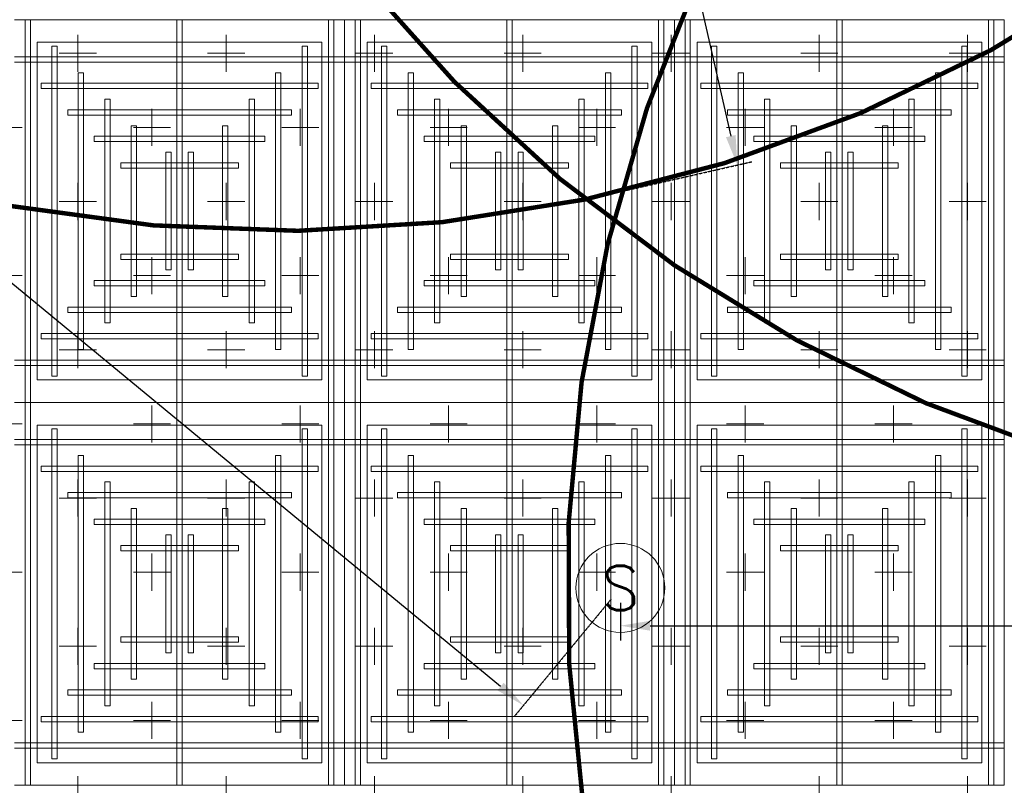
# Model space of a CAD drawing. Header units: millimetres. Extents: x 149250 to 222845, y -30669 to 18303.
# Tile 21 of 36: x 202213 to 205532, y 3344 to 5926. Entities that reach past the tile are written whole.
import ezdxf
from ezdxf.enums import TextEntityAlignment as Align

# ---------------------------------------------------------------- set-up
doc = ezdxf.new("R2010")
doc.units = ezdxf.units.MM
doc.header["$MEASUREMENT"] = 0
doc.header["$PDMODE"] = 3
doc.linetypes.add('( Hidden )', pattern=[0.375, 0.25, -0.125])
doc.layers.get('0').update_dxf_attribs({"lineweight": 5})
doc.layers.get('Defpoints').update_dxf_attribs({"color": 2, "lineweight": 20})
doc.layers.add('A-ANNO-DIMS-30', color=7, linetype='Continuous', lineweight=5)
doc.layers.add('IRISH HOUSE_FF46_HYD AIRPORT_HVAC DUCTING LAYOUT 3$0$Ceiling', color=14, linetype='Continuous', lineweight=9)
doc.layers.add('IRISH HOUSE_FF46_HYD AIRPORT_HVAC DUCTING LAYOUT 3$0$RCP LAYOUT', color=9, linetype='Continuous', true_color=0x808080)
doc.layers.add('M-MEP-ELFA-DETECTOR', color=7, linetype='Continuous', lineweight=20, true_color=0xa50000)
doc.layers.add('M-MEP-ELPR-EQUIP', color=6, linetype='Continuous', lineweight=20, true_color=0xff00ff)
doc.styles.add('Oswald Light', font='txt')
doc.styles.get("Standard").update_dxf_attribs({"font": 'romans.shx'})
doc.dimstyles.new('MDS-50', dxfattribs={"dimtxt": 100, "dimasz": 100, "dimexe": 50, "dimexo": 50, "dimgap": 25, "dimtad": 1, "dimdec": 0, "dimtxsty": 'Oswald Light', "dimcen": 0, "dimdle": 1.5875, "dimazin": 0, "dimtfac": 1, "dimtdec": 0, "dimtix": 1, "dimtmove": 0, "dimatfit": 0, "dimfxl": 1, "dimfrac": 2, "dimtolj": 1, "dimarcsym": 0})
pattern_1 = [(0, (215845.97, 40813), (250, 250), [125, -375]), (90, (215908.47, 40750.5), (-250, 250), [125, -375])]

# ---------------------------------------------------------------- blocks, each defined once
blk = doc.blocks.new('IRISH HOUSE_FF46_HYD AIRPORT_HVAC DUCTING LAYOUT 3$0$IRISH HOUSE-RCP LAYOUT')
at = {"color": 8, "lineweight": 0, "ltscale": 0.25, "true_color": 0x808080}
for p, q in [((2960.8, -3245.4), (1848.5, -3245.4)), ((2960.8, -4536.3), (2960.8, -3245.4)), ((2960.8, -3245.4), (4073.1, -3245.4)), ((2960.8, -4536.3), (2960.8, -3245.4)), ((4073.1, -3245.4), (4073.1, -4536.3)), ((5185.4, -3245.4), (4073.1, -3245.4)), ((4073.1, -3245.4), (4073.1, -4536.3)), ((5185.4, -4536.3), (5185.4, -3245.4)), ((2884.6, -3321.6), (1924.7, -3321.6)), ((1924.7, -3321.6), (1924.7, -4460.1)), ((2884.6, -4460.1), (2884.6, -3321.6)), ((3037, -4460.1), (3037, -3321.6)), ((3037, -3321.6), (3996.9, -3321.6)), ((3996.9, -3321.6), (3996.9, -4460.1)), ((5109.2, -3321.6), (4149.3, -3321.6)), ((4149.3, -3321.6), (4149.3, -4460.1)), ((5109.2, -4460.1), (5109.2, -3321.6)), ((1924.7, -4460.1), (2884.6, -4460.1)), ((3996.9, -4460.1), (3037, -4460.1)), ((4149.3, -4460.1), (5109.2, -4460.1)), ((1848.5, -4536.3), (2960.8, -4536.3)), ((1848.5, -4536.3), (2960.8, -4536.3)), ((4073.1, -4536.3), (2960.8, -4536.3)), ((4073.1, -4536.3), (2960.8, -4536.3)), ((2960.8, -4536.3), (2960.8, -5827.2)), ((2960.8, -4536.3), (2960.8, -5827.2)), ((4073.1, -5827.2), (4073.1, -4536.3)), ((4073.1, -4536.3), (5185.4, -4536.3)), ((4073.1, -4536.3), (5185.4, -4536.3)), ((4073.1, -5827.2), (4073.1, -4536.3)), ((5185.4, -4536.3), (5185.4, -5827.2)), ((1924.7, -4612.5), (2884.6, -4612.5)), ((1924.7, -5751), (1924.7, -4612.5)), ((2884.6, -4612.5), (2884.6, -5751)), ((3996.9, -4612.5), (3037, -4612.5)), ((3037, -4612.5), (3037, -5751)), ((3996.9, -5751), (3996.9, -4612.5)), ((4149.3, -4612.5), (5109.2, -4612.5)), ((4149.3, -5751), (4149.3, -4612.5)), ((5109.2, -4612.5), (5109.2, -5751)), ((2884.6, -5751), (1924.7, -5751)), ((3037, -5751), (3996.9, -5751)), ((5109.2, -5751), (4149.3, -5751)), ((2960.8, -5827.2), (1848.5, -5827.2)), ((2960.8, -5827.2), (4073.1, -5827.2)), ((5185.4, -5827.2), (4073.1, -5827.2))]:
    blk.add_line(p, q, dxfattribs=at)
at = {"layer": 'IRISH HOUSE_FF46_HYD AIRPORT_HVAC DUCTING LAYOUT 3$0$Ceiling', "color": 8, "lineweight": 0, "ltscale": 0.25, "true_color": 0x808080}
for p, q in [((1902.2, -3245.4), (1884.3, -3245.4)), ((1884.3, -3245.4), (1884.3, -4536.3)), ((1902.2, -4536.3), (1902.2, -3245.4)), ((2413.6, -3245.4), (2395.8, -3245.4)), ((2395.8, -3245.4), (2395.8, -4536.3)), ((2413.6, -4536.3), (2413.6, -3245.4)), ((2907.2, -4536.3), (2907.2, -3245.4)), ((2907.2, -3245.4), (2925.1, -3245.4)), ((2925.1, -3245.4), (2925.1, -4536.3)), ((3014.4, -3245.4), (2996.6, -3245.4)), ((2996.6, -3245.4), (2996.6, -4536.3)), ((3014.4, -4536.3), (3014.4, -3245.4)), ((3508, -4536.3), (3508, -3245.4)), ((3508, -3245.4), (3525.9, -3245.4)), ((3525.9, -3245.4), (3525.9, -4536.3)), ((4019.5, -4536.3), (4019.5, -3245.4)), ((4019.5, -3245.4), (4037.4, -3245.4)), ((4037.4, -3245.4), (4037.4, -4536.3)), ((4126.7, -3245.4), (4108.9, -3245.4)), ((4108.9, -3245.4), (4108.9, -4536.3)), ((4126.7, -4536.3), (4126.7, -3245.4)), ((4638.2, -3245.4), (4620.3, -3245.4)), ((4620.3, -3245.4), (4620.3, -4536.3)), ((4638.2, -4536.3), (4638.2, -3245.4)), ((5131.8, -4536.3), (5131.8, -3245.4)), ((5131.8, -3245.4), (5149.6, -3245.4)), ((5149.6, -3245.4), (5149.6, -4536.3)), ((1991.5, -3334.8), (1973.7, -3334.8)), ((1973.7, -3334.8), (1973.7, -4447)), ((1991.5, -4447), (1991.5, -3334.8)), ((2835.7, -3334.8), (2817.8, -3334.8)), ((2817.8, -3334.8), (2817.8, -4447)), ((2835.7, -4447), (2835.7, -3334.8)), ((3085.9, -4447), (3085.9, -3334.8)), ((3085.9, -3334.8), (3103.8, -3334.8)), ((3103.8, -3334.8), (3103.8, -4447)), ((3930.1, -4447), (3930.1, -3334.8)), ((3930.1, -3334.8), (3948, -3334.8)), ((3948, -3334.8), (3948, -4447)), ((4216.1, -3334.8), (4198.2, -3334.8)), ((4198.2, -3334.8), (4198.2, -4447)), ((4216.1, -4447), (4216.1, -3334.8)), ((5060.3, -3334.8), (5042.4, -3334.8)), ((5042.4, -3334.8), (5042.4, -4447)), ((5060.3, -4447), (5060.3, -3334.8)), ((1848.5, -3370.5), (2960.8, -3370.5)), ((4073.1, -3370.5), (2960.8, -3370.5)), ((2960.8, -3370.5), (2960.8, -3388.4)), ((2960.8, -3370.5), (2960.8, -3388.4)), ((4073.1, -3388.4), (4073.1, -3370.5)), ((4073.1, -3388.4), (4073.1, -3370.5)), ((4073.1, -3370.5), (5185.4, -3370.5)), ((5185.4, -3370.5), (5185.4, -3388.4)), ((2960.8, -3388.4), (1848.5, -3388.4)), ((2960.8, -3388.4), (4073.1, -3388.4)), ((5185.4, -3388.4), (4073.1, -3388.4)), ((2080.9, -3424.1), (2063, -3424.1)), ((2063, -3424.1), (2063, -4357.6)), ((2080.9, -4357.6), (2080.9, -3424.1)), ((2746.4, -3424.1), (2728.5, -3424.1)), ((2728.5, -3424.1), (2728.5, -4357.6)), ((2746.4, -4357.6), (2746.4, -3424.1)), ((3175.3, -4357.6), (3175.3, -3424.1)), ((3175.3, -3424.1), (3193.2, -3424.1)), ((3193.2, -3424.1), (3193.2, -4357.6)), ((3840.8, -4357.6), (3840.8, -3424.1)), ((3840.8, -3424.1), (3858.6, -3424.1)), ((3858.6, -3424.1), (3858.6, -4357.6)), ((4305.5, -3424.1), (4287.6, -3424.1)), ((4287.6, -3424.1), (4287.6, -4357.6)), ((4305.5, -4357.6), (4305.5, -3424.1)), ((4970.9, -3424.1), (4953, -3424.1)), ((4953, -3424.1), (4953, -4357.6)), ((4970.9, -4357.6), (4970.9, -3424.1)), ((1938, -3477.8), (1938, -3459.9)), ((1938, -3459.9), (2871.5, -3459.9)), ((2871.5, -3477.8), (1938, -3477.8)), ((2871.5, -3459.9), (2871.5, -3477.8)), ((3050.2, -3459.9), (3050.2, -3477.8)), ((3983.6, -3459.9), (3050.2, -3459.9)), ((3050.2, -3477.8), (3983.6, -3477.8)), ((3983.6, -3477.8), (3983.6, -3459.9)), ((4162.6, -3477.8), (4162.6, -3459.9)), ((4162.6, -3459.9), (5096, -3459.9)), ((5096, -3477.8), (4162.6, -3477.8)), ((5096, -3459.9), (5096, -3477.8)), ((2170.3, -3513.5), (2152.4, -3513.5)), ((2152.4, -3513.5), (2152.4, -4268.2)), ((2170.3, -4268.2), (2170.3, -3513.5)), ((2657, -3513.5), (2639.1, -3513.5)), ((2639.1, -3513.5), (2639.1, -4268.2)), ((2657, -4268.2), (2657, -3513.5)), ((3264.7, -4268.2), (3264.7, -3513.5)), ((3264.7, -3513.5), (3282.5, -3513.5)), ((3282.5, -3513.5), (3282.5, -4268.2)), ((3751.4, -4268.2), (3751.4, -3513.5)), ((3751.4, -3513.5), (3769.3, -3513.5)), ((3769.3, -3513.5), (3769.3, -4268.2)), ((4394.8, -3513.5), (4376.9, -3513.5)), ((4376.9, -3513.5), (4376.9, -4268.2)), ((4394.8, -4268.2), (4394.8, -3513.5)), ((4881.5, -3513.5), (4863.7, -3513.5)), ((4863.7, -3513.5), (4863.7, -4268.2)), ((4881.5, -4268.2), (4881.5, -3513.5)), ((2027.4, -3567.1), (2027.4, -3549.3)), ((2027.4, -3549.3), (2782.1, -3549.3)), ((2782.1, -3549.3), (2782.1, -3567.1)), ((3139.5, -3549.3), (3139.5, -3567.1)), ((3894.2, -3549.3), (3139.5, -3549.3)), ((3894.2, -3567.1), (3894.2, -3549.3)), ((4252, -3567.1), (4252, -3549.3)), ((4252, -3549.3), (5006.7, -3549.3)), ((5006.7, -3549.3), (5006.7, -3567.1)), ((2782.1, -3567.1), (2027.4, -3567.1)), ((3139.5, -3567.1), (3894.2, -3567.1)), ((5006.7, -3567.1), (4252, -3567.1)), ((2241.8, -4178.9), (2241.8, -3602.9)), ((2241.8, -3602.9), (2259.7, -3602.9)), ((2259.7, -3602.9), (2259.7, -4178.9)), ((2567.6, -3602.9), (2549.8, -3602.9)), ((2549.8, -3602.9), (2549.8, -4178.9)), ((2567.6, -4178.9), (2567.6, -3602.9)), ((3354, -4178.9), (3354, -3602.9)), ((3354, -3602.9), (3371.9, -3602.9)), ((3371.9, -3602.9), (3371.9, -4178.9)), ((3679.8, -3602.9), (3661.9, -3602.9)), ((3661.9, -3602.9), (3661.9, -4178.9)), ((3679.8, -4178.9), (3679.8, -3602.9)), ((4466.4, -4178.9), (4466.4, -3602.9)), ((4466.4, -3602.9), (4484.3, -3602.9)), ((4484.3, -3602.9), (4484.3, -4178.9)), ((4792.2, -3602.9), (4774.3, -3602.9)), ((4774.3, -3602.9), (4774.3, -4178.9)), ((4792.2, -4178.9), (4792.2, -3602.9)), ((2116.7, -3656.5), (2116.7, -3638.6)), ((2116.7, -3638.6), (2692.7, -3638.6)), ((2692.7, -3638.6), (2692.7, -3656.5)), ((3228.9, -3638.6), (3228.9, -3656.5)), ((3804.9, -3638.6), (3228.9, -3638.6)), ((3804.9, -3656.5), (3804.9, -3638.6)), ((4341.3, -3656.5), (4341.3, -3638.6)), ((4341.3, -3638.6), (4917.3, -3638.6)), ((4917.3, -3638.6), (4917.3, -3656.5)), ((2692.7, -3656.5), (2116.7, -3656.5)), ((3228.9, -3656.5), (3804.9, -3656.5)), ((4917.3, -3656.5), (4341.3, -3656.5)), ((2358, -4089.5), (2358, -3692.2)), ((2358, -3692.2), (2375.9, -3692.2)), ((2375.9, -3692.2), (2375.9, -4089.5)), ((2451.5, -3692.2), (2433.6, -3692.2)), ((2433.6, -3692.2), (2433.6, -4089.5)), ((2451.5, -4089.5), (2451.5, -3692.2)), ((3470.2, -4089.5), (3470.2, -3692.2)), ((3470.2, -3692.2), (3488.1, -3692.2)), ((3488.1, -3692.2), (3488.1, -4089.5)), ((3563.6, -3692.2), (3545.8, -3692.2)), ((3545.8, -3692.2), (3545.8, -4089.5)), ((3563.6, -4089.5), (3563.6, -3692.2)), ((4582.6, -4089.5), (4582.6, -3692.2)), ((4582.6, -3692.2), (4600.4, -3692.2)), ((4600.4, -3692.2), (4600.4, -4089.5)), ((4676, -3692.2), (4658.1, -3692.2)), ((4658.1, -3692.2), (4658.1, -4089.5)), ((4676, -4089.5), (4676, -3692.2)), ((2206.1, -3745.9), (2206.1, -3728)), ((2206.1, -3728), (2603.4, -3728)), ((2603.4, -3745.9), (2206.1, -3745.9)), ((2603.4, -3728), (2603.4, -3745.9)), ((3318.3, -3728), (3318.3, -3745.9)), ((3715.6, -3728), (3318.3, -3728)), ((3318.3, -3745.9), (3715.6, -3745.9)), ((3715.6, -3745.9), (3715.6, -3728)), ((4430.7, -3745.9), (4430.7, -3728)), ((4430.7, -3728), (4827.9, -3728)), ((4827.9, -3745.9), (4430.7, -3745.9)), ((4827.9, -3728), (4827.9, -3745.9)), ((2603.4, -4035.9), (2206.1, -4035.9)), ((2206.1, -4035.9), (2206.1, -4053.8)), ((2603.4, -4053.8), (2603.4, -4035.9)), ((3318.3, -4053.8), (3318.3, -4035.9)), ((3318.3, -4035.9), (3715.6, -4035.9)), ((3715.6, -4035.9), (3715.6, -4053.8)), ((4827.9, -4035.9), (4430.7, -4035.9)), ((4430.7, -4035.9), (4430.7, -4053.8)), ((4827.9, -4053.8), (4827.9, -4035.9)), ((2206.1, -4053.8), (2603.4, -4053.8)), ((3715.6, -4053.8), (3318.3, -4053.8)), ((4430.7, -4053.8), (4827.9, -4053.8)), ((2375.9, -4089.5), (2358, -4089.5)), ((2433.6, -4089.5), (2451.5, -4089.5)), ((3488.1, -4089.5), (3470.2, -4089.5)), ((3545.8, -4089.5), (3563.6, -4089.5)), ((4600.4, -4089.5), (4582.6, -4089.5)), ((4658.1, -4089.5), (4676, -4089.5)), ((2692.7, -4125.3), (2116.7, -4125.3)), ((2116.7, -4125.3), (2116.7, -4143.1)), ((2116.7, -4143.1), (2692.7, -4143.1)), ((2692.7, -4143.1), (2692.7, -4125.3)), ((3228.9, -4143.1), (3228.9, -4125.3)), ((3228.9, -4125.3), (3804.9, -4125.3)), ((3804.9, -4143.1), (3228.9, -4143.1)), ((3804.9, -4125.3), (3804.9, -4143.1)), ((4917.3, -4125.3), (4341.3, -4125.3)), ((4341.3, -4125.3), (4341.3, -4143.1)), ((4341.3, -4143.1), (4917.3, -4143.1)), ((4917.3, -4143.1), (4917.3, -4125.3)), ((2259.7, -4178.9), (2241.8, -4178.9)), ((2549.8, -4178.9), (2567.6, -4178.9)), ((3371.9, -4178.9), (3354, -4178.9)), ((3661.9, -4178.9), (3679.8, -4178.9)), ((4484.3, -4178.9), (4466.4, -4178.9)), ((4774.3, -4178.9), (4792.2, -4178.9)), ((2782.1, -4214.6), (2027.4, -4214.6)), ((2027.4, -4214.6), (2027.4, -4232.5)), ((2782.1, -4232.5), (2782.1, -4214.6)), ((3139.6, -4232.5), (3139.6, -4214.6)), ((3139.6, -4214.6), (3894.3, -4214.6)), ((3894.3, -4214.6), (3894.3, -4232.5)), ((5006.7, -4214.6), (4251.9, -4214.6)), ((4251.9, -4214.6), (4251.9, -4232.5)), ((5006.7, -4232.5), (5006.7, -4214.6)), ((2027.4, -4232.5), (2782.1, -4232.5)), ((3894.3, -4232.5), (3139.6, -4232.5)), ((4251.9, -4232.5), (5006.7, -4232.5)), ((2152.4, -4268.2), (2170.3, -4268.2)), ((2639.1, -4268.2), (2657, -4268.2)), ((3282.5, -4268.2), (3264.7, -4268.2)), ((3769.3, -4268.2), (3751.4, -4268.2)), ((4376.9, -4268.2), (4394.8, -4268.2)), ((4863.7, -4268.2), (4881.5, -4268.2)), ((2871.5, -4304), (1938, -4304)), ((1938, -4304), (1938, -4321.9)), ((2871.5, -4321.9), (2871.5, -4304)), ((3050.2, -4321.9), (3050.2, -4304)), ((3050.2, -4304), (3983.6, -4304)), ((3983.6, -4304), (3983.6, -4321.9)), ((5096, -4304), (4162.6, -4304)), ((4162.6, -4304), (4162.6, -4321.9)), ((5096, -4321.9), (5096, -4304)), ((1938, -4321.9), (2871.5, -4321.9)), ((3983.6, -4321.9), (3050.2, -4321.9)), ((4162.6, -4321.9), (5096, -4321.9)), ((2063, -4357.6), (2080.9, -4357.6)), ((2728.5, -4357.6), (2746.4, -4357.6)), ((3193.2, -4357.6), (3175.3, -4357.6)), ((3858.6, -4357.6), (3840.8, -4357.6)), ((4287.6, -4357.6), (4305.5, -4357.6)), ((4953, -4357.6), (4970.9, -4357.6)), ((2960.8, -4393.3), (1848.5, -4393.3)), ((1848.5, -4411.2), (2960.8, -4411.2)), ((2960.8, -4393.3), (4073.1, -4393.3)), ((2960.8, -4411.2), (2960.8, -4393.3)), ((2960.8, -4411.2), (2960.8, -4393.3)), ((4073.1, -4411.2), (2960.8, -4411.2)), ((4073.1, -4393.3), (4073.1, -4411.2)), ((5185.4, -4393.3), (4073.1, -4393.3)), ((4073.1, -4393.3), (4073.1, -4411.2)), ((4073.1, -4411.2), (5185.4, -4411.2)), ((5185.4, -4411.2), (5185.4, -4393.3)), ((1973.7, -4447), (1991.5, -4447)), ((2817.8, -4447), (2835.7, -4447)), ((3103.8, -4447), (3085.9, -4447)), ((3948, -4447), (3930.1, -4447)), ((4198.2, -4447), (4216.1, -4447)), ((5042.4, -4447), (5060.3, -4447)), ((1884.3, -4536.3), (1902.2, -4536.3)), ((1884.3, -4536.3), (1902.2, -4536.3)), ((1884.3, -5827.2), (1884.3, -4536.3)), ((1902.2, -4536.3), (1902.2, -5827.2)), ((2395.8, -4536.3), (2413.6, -4536.3)), ((2395.8, -4536.3), (2413.6, -4536.3)), ((2395.8, -5827.2), (2395.8, -4536.3)), ((2413.6, -4536.3), (2413.6, -5827.2)), ((2925.1, -4536.3), (2907.2, -4536.3)), ((2925.1, -4536.3), (2907.2, -4536.3)), ((2907.2, -4536.3), (2907.2, -5827.2)), ((2925.1, -5827.2), (2925.1, -4536.3)), ((2996.6, -4536.3), (3014.4, -4536.3)), ((2996.6, -4536.3), (3014.4, -4536.3)), ((2996.6, -5827.2), (2996.6, -4536.3)), ((3014.4, -4536.3), (3014.4, -5827.2)), ((3525.9, -4536.3), (3508, -4536.3)), ((3525.9, -4536.3), (3508, -4536.3)), ((3508, -4536.3), (3508, -5827.2)), ((3525.9, -5827.2), (3525.9, -4536.3)), ((4037.4, -4536.3), (4019.5, -4536.3)), ((4037.4, -4536.3), (4019.5, -4536.3)), ((4019.5, -4536.3), (4019.5, -5827.2)), ((4037.4, -5827.2), (4037.4, -4536.3)), ((4108.9, -4536.3), (4126.7, -4536.3)), ((4108.9, -4536.3), (4126.7, -4536.3)), ((4108.9, -5827.2), (4108.9, -4536.3)), ((4126.7, -4536.3), (4126.7, -5827.2)), ((4620.3, -4536.3), (4638.2, -4536.3)), ((4620.3, -4536.3), (4638.2, -4536.3)), ((4620.3, -5827.2), (4620.3, -4536.3)), ((4638.2, -4536.3), (4638.2, -5827.2)), ((5149.6, -4536.3), (5131.8, -4536.3)), ((5149.6, -4536.3), (5131.8, -4536.3)), ((5131.8, -4536.3), (5131.8, -5827.2)), ((5149.6, -5827.2), (5149.6, -4536.3)), ((1973.7, -4625.7), (1991.5, -4625.7)), ((1973.7, -5737.9), (1973.7, -4625.7)), ((1991.5, -4625.7), (1991.5, -5737.9)), ((2817.8, -4625.7), (2835.7, -4625.7)), ((2817.8, -5737.9), (2817.8, -4625.7)), ((2835.7, -4625.7), (2835.7, -5737.9)), ((3103.8, -4625.7), (3085.9, -4625.7)), ((3085.9, -4625.7), (3085.9, -5737.9)), ((3103.8, -5737.9), (3103.8, -4625.7)), ((3948, -4625.7), (3930.1, -4625.7)), ((3930.1, -4625.7), (3930.1, -5737.9)), ((3948, -5737.9), (3948, -4625.7)), ((4198.2, -4625.7), (4216.1, -4625.7)), ((4198.2, -5737.9), (4198.2, -4625.7)), ((4216.1, -4625.7), (4216.1, -5737.9)), ((5042.4, -4625.7), (5060.3, -4625.7)), ((5042.4, -5737.9), (5042.4, -4625.7)), ((5060.3, -4625.7), (5060.3, -5737.9)), ((1848.5, -4661.4), (2960.8, -4661.4)), ((2960.8, -4679.3), (1848.5, -4679.3)), ((4073.1, -4661.4), (2960.8, -4661.4)), ((2960.8, -4661.4), (2960.8, -4679.3)), ((2960.8, -4661.4), (2960.8, -4679.3)), ((2960.8, -4679.3), (4073.1, -4679.3)), ((4073.1, -4679.3), (4073.1, -4661.4)), ((4073.1, -4679.3), (4073.1, -4661.4)), ((4073.1, -4661.4), (5185.4, -4661.4)), ((5185.4, -4679.3), (4073.1, -4679.3)), ((5185.4, -4661.4), (5185.4, -4679.3)), ((2063, -4715.1), (2080.9, -4715.1)), ((2063, -5648.5), (2063, -4715.1)), ((2080.9, -4715.1), (2080.9, -5648.5)), ((2728.5, -4715.1), (2746.4, -4715.1)), ((2728.5, -5648.5), (2728.5, -4715.1)), ((2746.4, -4715.1), (2746.4, -5648.5)), ((3193.2, -4715.1), (3175.3, -4715.1)), ((3175.3, -4715.1), (3175.3, -5648.5)), ((3193.2, -5648.5), (3193.2, -4715.1)), ((3858.6, -4715.1), (3840.8, -4715.1)), ((3840.8, -4715.1), (3840.8, -5648.5)), ((3858.6, -5648.5), (3858.6, -4715.1)), ((4287.6, -4715.1), (4305.5, -4715.1)), ((4287.6, -5648.5), (4287.6, -4715.1)), ((4305.5, -4715.1), (4305.5, -5648.5)), ((4953, -4715.1), (4970.9, -4715.1)), ((4953, -5648.5), (4953, -4715.1)), ((4970.9, -4715.1), (4970.9, -5648.5)), ((1938, -4768.7), (1938, -4750.8)), ((1938, -4750.8), (2871.5, -4750.8)), ((2871.5, -4768.7), (1938, -4768.7)), ((2871.5, -4750.8), (2871.5, -4768.7)), ((3050.2, -4750.8), (3050.2, -4768.7)), ((3983.6, -4750.8), (3050.2, -4750.8)), ((3050.2, -4768.7), (3983.6, -4768.7)), ((3983.6, -4768.7), (3983.6, -4750.8)), ((4162.6, -4768.7), (4162.6, -4750.8)), ((4162.6, -4750.8), (5096, -4750.8)), ((5096, -4768.7), (4162.6, -4768.7)), ((5096, -4750.8), (5096, -4768.7)), ((2152.4, -4804.4), (2170.3, -4804.4)), ((2152.4, -5559.1), (2152.4, -4804.4)), ((2170.3, -4804.4), (2170.3, -5559.1)), ((2639.1, -4804.4), (2657, -4804.4)), ((2639.1, -5559.1), (2639.1, -4804.4)), ((2657, -4804.4), (2657, -5559.1)), ((3282.5, -4804.4), (3264.7, -4804.4)), ((3264.7, -4804.4), (3264.7, -5559.1)), ((3282.5, -5559.1), (3282.5, -4804.4)), ((3769.3, -4804.4), (3751.4, -4804.4)), ((3751.4, -4804.4), (3751.4, -5559.1)), ((3769.3, -5559.1), (3769.3, -4804.4)), ((4376.9, -4804.4), (4394.8, -4804.4)), ((4376.9, -5559.1), (4376.9, -4804.4)), ((4394.8, -4804.4), (4394.8, -5559.1)), ((4863.7, -4804.4), (4881.5, -4804.4)), ((4863.7, -5559.1), (4863.7, -4804.4)), ((4881.5, -4804.4), (4881.5, -5559.1)), ((2027.4, -4858), (2027.4, -4840.2)), ((2027.4, -4840.2), (2782.1, -4840.2)), ((2782.1, -4840.2), (2782.1, -4858)), ((3139.6, -4840.2), (3139.6, -4858)), ((3894.3, -4840.2), (3139.6, -4840.2)), ((3894.3, -4858), (3894.3, -4840.2)), ((4251.9, -4858), (4251.9, -4840.2)), ((4251.9, -4840.2), (5006.7, -4840.2)), ((5006.7, -4840.2), (5006.7, -4858)), ((2782.1, -4858), (2027.4, -4858)), ((3139.6, -4858), (3894.3, -4858)), ((5006.7, -4858), (4251.9, -4858)), ((2259.7, -4893.8), (2241.8, -4893.8)), ((2241.8, -4893.8), (2241.8, -5469.8)), ((2259.7, -5469.8), (2259.7, -4893.8)), ((2549.8, -4893.8), (2567.6, -4893.8)), ((2549.8, -5469.8), (2549.8, -4893.8)), ((2567.6, -4893.8), (2567.6, -5469.8)), ((3371.9, -4893.8), (3354, -4893.8)), ((3354, -4893.8), (3354, -5469.8)), ((3371.9, -5469.8), (3371.9, -4893.8)), ((3661.9, -4893.8), (3679.8, -4893.8)), ((3661.9, -5469.8), (3661.9, -4893.8)), ((3679.8, -4893.8), (3679.8, -5469.8)), ((4484.3, -4893.8), (4466.4, -4893.8)), ((4466.4, -4893.8), (4466.4, -5469.8)), ((4484.3, -5469.8), (4484.3, -4893.8)), ((4774.3, -4893.8), (4792.2, -4893.8)), ((4774.3, -5469.8), (4774.3, -4893.8)), ((4792.2, -4893.8), (4792.2, -5469.8)), ((2116.7, -4947.4), (2116.7, -4929.5)), ((2116.7, -4929.5), (2692.7, -4929.5)), ((2692.7, -4929.5), (2692.7, -4947.4)), ((3228.9, -4929.5), (3228.9, -4947.4)), ((3804.9, -4929.5), (3228.9, -4929.5)), ((3804.9, -4947.4), (3804.9, -4929.5)), ((4341.3, -4947.4), (4341.3, -4929.5)), ((4341.3, -4929.5), (4917.3, -4929.5)), ((4917.3, -4929.5), (4917.3, -4947.4)), ((2692.7, -4947.4), (2116.7, -4947.4)), ((3228.9, -4947.4), (3804.9, -4947.4)), ((4917.3, -4947.4), (4341.3, -4947.4)), ((2375.9, -4983.1), (2358, -4983.1)), ((2358, -4983.1), (2358, -5380.4)), ((2375.9, -5380.4), (2375.9, -4983.1)), ((2433.6, -4983.1), (2451.5, -4983.1)), ((2433.6, -5380.4), (2433.6, -4983.1)), ((2451.5, -4983.1), (2451.5, -5380.4)), ((3488.1, -4983.1), (3470.2, -4983.1)), ((3470.2, -4983.1), (3470.2, -5380.4)), ((3488.1, -5380.4), (3488.1, -4983.1)), ((3545.8, -4983.1), (3563.6, -4983.1)), ((3545.8, -5380.4), (3545.8, -4983.1)), ((3563.6, -4983.1), (3563.6, -5380.4)), ((4600.4, -4983.1), (4582.6, -4983.1)), ((4582.6, -4983.1), (4582.6, -5380.4)), ((4600.4, -5380.4), (4600.4, -4983.1)), ((4658.1, -4983.1), (4676, -4983.1)), ((4658.1, -5380.4), (4658.1, -4983.1)), ((4676, -4983.1), (4676, -5380.4)), ((2206.1, -5036.8), (2206.1, -5018.9)), ((2206.1, -5018.9), (2603.4, -5018.9)), ((2603.4, -5036.8), (2206.1, -5036.8)), ((2603.4, -5018.9), (2603.4, -5036.8)), ((3318.3, -5018.9), (3318.3, -5036.8)), ((3715.6, -5018.9), (3318.3, -5018.9)), ((3318.3, -5036.8), (3715.6, -5036.8)), ((3715.6, -5036.8), (3715.6, -5018.9)), ((4430.7, -5036.8), (4430.7, -5018.9)), ((4430.7, -5018.9), (4827.9, -5018.9)), ((4827.9, -5036.8), (4430.7, -5036.8)), ((4827.9, -5018.9), (4827.9, -5036.8)), ((2603.4, -5326.8), (2206.1, -5326.8)), ((2206.1, -5326.8), (2206.1, -5344.7)), ((2206.1, -5344.7), (2603.4, -5344.7)), ((2603.4, -5344.7), (2603.4, -5326.8)), ((3318.3, -5344.7), (3318.3, -5326.8)), ((3318.3, -5326.8), (3715.6, -5326.8)), ((3715.6, -5344.7), (3318.3, -5344.7)), ((3715.6, -5326.8), (3715.6, -5344.7)), ((4827.9, -5326.8), (4430.7, -5326.8)), ((4430.7, -5326.8), (4430.7, -5344.7)), ((4430.7, -5344.7), (4827.9, -5344.7)), ((4827.9, -5344.7), (4827.9, -5326.8)), ((2358, -5380.4), (2375.9, -5380.4)), ((2451.5, -5380.4), (2433.6, -5380.4)), ((3470.2, -5380.4), (3488.1, -5380.4)), ((3563.6, -5380.4), (3545.8, -5380.4)), ((4582.6, -5380.4), (4600.4, -5380.4)), ((4676, -5380.4), (4658.1, -5380.4)), ((2692.7, -5416.2), (2116.7, -5416.2)), ((2116.7, -5416.2), (2116.7, -5434)), ((2116.7, -5434), (2692.7, -5434)), ((2692.7, -5434), (2692.7, -5416.2)), ((3228.9, -5434), (3228.9, -5416.2)), ((3228.9, -5416.2), (3804.9, -5416.2)), ((3804.9, -5434), (3228.9, -5434)), ((3804.9, -5416.2), (3804.9, -5434)), ((4917.3, -5416.2), (4341.3, -5416.2)), ((4341.3, -5416.2), (4341.3, -5434)), ((4341.3, -5434), (4917.3, -5434)), ((4917.3, -5434), (4917.3, -5416.2)), ((2241.8, -5469.8), (2259.7, -5469.8)), ((2567.6, -5469.8), (2549.8, -5469.8)), ((3354, -5469.8), (3371.9, -5469.8)), ((3679.8, -5469.8), (3661.9, -5469.8)), ((4466.4, -5469.8), (4484.3, -5469.8)), ((4792.2, -5469.8), (4774.3, -5469.8)), ((2782.1, -5505.5), (2027.4, -5505.5)), ((2027.4, -5505.5), (2027.4, -5523.4)), ((2782.1, -5523.4), (2782.1, -5505.5)), ((3139.5, -5523.4), (3139.5, -5505.5)), ((3139.5, -5505.5), (3894.2, -5505.5)), ((3894.2, -5505.5), (3894.2, -5523.4)), ((5006.7, -5505.5), (4252, -5505.5)), ((4252, -5505.5), (4252, -5523.4)), ((5006.7, -5523.4), (5006.7, -5505.5)), ((2027.4, -5523.4), (2782.1, -5523.4)), ((3894.2, -5523.4), (3139.5, -5523.4)), ((4252, -5523.4), (5006.7, -5523.4)), ((2170.3, -5559.1), (2152.4, -5559.1)), ((2657, -5559.1), (2639.1, -5559.1)), ((3264.7, -5559.1), (3282.5, -5559.1)), ((3751.4, -5559.1), (3769.3, -5559.1)), ((4394.8, -5559.1), (4376.9, -5559.1)), ((4881.5, -5559.1), (4863.7, -5559.1)), ((2871.5, -5594.9), (1938, -5594.9)), ((1938, -5594.9), (1938, -5612.8)), ((2871.5, -5612.8), (2871.5, -5594.9)), ((3050.2, -5612.8), (3050.2, -5594.9)), ((3050.2, -5594.9), (3983.6, -5594.9)), ((3983.6, -5594.9), (3983.6, -5612.8)), ((5096, -5594.9), (4162.6, -5594.9)), ((4162.6, -5594.9), (4162.6, -5612.8)), ((5096, -5612.8), (5096, -5594.9)), ((1938, -5612.8), (2871.5, -5612.8)), ((3983.6, -5612.8), (3050.2, -5612.8)), ((4162.6, -5612.8), (5096, -5612.8)), ((2080.9, -5648.5), (2063, -5648.5)), ((2746.4, -5648.5), (2728.5, -5648.5)), ((3175.3, -5648.5), (3193.2, -5648.5)), ((3840.8, -5648.5), (3858.6, -5648.5)), ((4305.5, -5648.5), (4287.6, -5648.5)), ((4970.9, -5648.5), (4953, -5648.5)), ((2960.8, -5684.3), (1848.5, -5684.3)), ((1848.5, -5702.1), (2960.8, -5702.1)), ((2960.8, -5684.3), (4073.1, -5684.3)), ((2960.8, -5702.1), (2960.8, -5684.3)), ((2960.8, -5702.1), (2960.8, -5684.3)), ((4073.1, -5702.1), (2960.8, -5702.1)), ((4073.1, -5684.3), (4073.1, -5702.1)), ((5185.4, -5684.3), (4073.1, -5684.3)), ((4073.1, -5684.3), (4073.1, -5702.1)), ((4073.1, -5702.1), (5185.4, -5702.1)), ((5185.4, -5702.1), (5185.4, -5684.3)), ((1991.5, -5737.9), (1973.7, -5737.9)), ((2835.7, -5737.9), (2817.8, -5737.9)), ((3085.9, -5737.9), (3103.8, -5737.9)), ((3930.1, -5737.9), (3948, -5737.9)), ((4216.1, -5737.9), (4198.2, -5737.9)), ((5060.3, -5737.9), (5042.4, -5737.9)), ((1902.2, -5827.2), (1884.3, -5827.2)), ((2413.6, -5827.2), (2395.8, -5827.2)), ((2907.2, -5827.2), (2925.1, -5827.2)), ((3014.4, -5827.2), (2996.6, -5827.2)), ((3508, -5827.2), (3525.9, -5827.2)), ((4019.5, -5827.2), (4037.4, -5827.2)), ((4126.7, -5827.2), (4108.9, -5827.2)), ((4638.2, -5827.2), (4620.3, -5827.2)), ((5131.8, -5827.2), (5149.6, -5827.2))]:
    blk.add_line(p, q, dxfattribs=at)
blk = doc.blocks.new('IRISH HOUSE_FF46_HYD AIRPORT_HVAC DUCTING LAYOUT 3')
at = {"layer": 'IRISH HOUSE_FF46_HYD AIRPORT_HVAC DUCTING LAYOUT 3$0$RCP LAYOUT', "lineweight": 0}
blk.add_blockref('IRISH HOUSE_FF46_HYD AIRPORT_HVAC DUCTING LAYOUT 3$0$IRISH HOUSE-RCP LAYOUT', (0, 0), dxfattribs=at)
blk = doc.blocks.new('*U7')
at = {"color": 0}
blk.add_circle((0, 0), 100, dxfattribs=at)
blk.add_attdef('S', text='', height=100, dxfattribs=at).set_placement((0, 0), align=Align.MIDDLE_CENTER)
blk = doc.blocks.new('*D24')
at = {"layer": 'A-ANNO-DIMS-30', "color": 0, "linetype": '( Hidden )', "lineweight": -2, "transparency": 16777216}
for p, q in [((203143.5, 10225.1), (203570.2, 10322.3)), ((204254.4, 5350.1), (204681.2, 5447.3))]:
    blk.add_line(p, q, dxfattribs=at)
at = {"layer": 'A-ANNO-DIMS-30', "color": 0, "lineweight": -2, "transparency": 16777216}
blk.add_line((203543.7, 10213.7), (204610.2, 5533.7), dxfattribs=at)
at = {"layer": 'A-ANNO-DIMS-30', "color": 0, "transparency": 16777216}
for points in [[(203560, 10217.4), (203527.5, 10210), (203521.5, 10311.2)], [(204626.5, 5537.4), (204594, 5530), (204632.4, 5436.2)]]:
    blk.add_solid(points, dxfattribs=at)
at = {"layer": 'Defpoints', "color": 0, "transparency": 16777216}
for p in [(203094.7, 10214), (204632.4, 5436.2), (204205.7, 5339)]:
    blk.add_point(p, dxfattribs=at)
at = {"layer": 'A-ANNO-DIMS-30', "color": 0, "transparency": 16777216, "insert": (204150.1, 7890.4), "char_height": 100, "attachment_point": 5, "rotation": 282.8378, "style": 'Oswald Light'}
blk.add_mtext('\\A1;5000', dxfattribs=at)
blk = doc.blocks.new('*D25')
at = {"layer": 'A-ANNO-DIMS-30', "color": 0, "linetype": '( Hidden )', "lineweight": -2, "transparency": 16777216}
for p, q in [((204238, 3960.1), (204238, 3832.6)), ((209058.8, 3960.1), (209058.8, 3832.6))]:
    blk.add_line(p, q, dxfattribs=at)
at = {"layer": 'A-ANNO-DIMS-30', "color": 0, "lineweight": -2, "transparency": 16777216}
blk.add_line((204338, 3882.6), (208958.8, 3882.6), dxfattribs=at)
at = {"layer": 'A-ANNO-DIMS-30', "color": 0, "transparency": 16777216}
for points in [[(204338, 3899.2), (204338, 3865.9), (204238, 3882.6)], [(208958.8, 3899.2), (208958.8, 3865.9), (209058.8, 3882.6)]]:
    blk.add_solid(points, dxfattribs=at)
at = {"layer": 'Defpoints', "color": 0, "transparency": 16777216}
for p in [(204238, 4010.1), (209058.8, 4010.1), (209058.8, 3882.6)]:
    blk.add_point(p, dxfattribs=at)
at = {"layer": 'A-ANNO-DIMS-30', "color": 0, "transparency": 16777216, "insert": (206648.4, 3957.6), "char_height": 100, "attachment_point": 5, "style": 'Oswald Light'}
blk.add_mtext('\\A1;4821', dxfattribs=at)
blk = doc.blocks.new('*D26')
at = {"layer": 'A-ANNO-DIMS-30', "color": 0, "linetype": '( Hidden )', "lineweight": -2, "transparency": 16777216}
for p, q in [((200349.2, 7153.3), (200022.4, 6757.1)), ((204206.2, 3971.5), (203879.3, 3575.3))]:
    blk.add_line(p, q, dxfattribs=at)
at = {"layer": 'A-ANNO-DIMS-30', "color": 0, "lineweight": -2, "transparency": 16777216}
blk.add_line((203834, 3677.5), (200131.3, 6732), dxfattribs=at)
at = {"layer": 'A-ANNO-DIMS-30', "color": 0, "transparency": 16777216}
for points in [[(200141.9, 6744.9), (200120.7, 6719.2), (200054.2, 6795.7)], [(203844.6, 3690.4), (203823.4, 3664.6), (203911.1, 3613.9)]]:
    blk.add_solid(points, dxfattribs=at)
at = {"layer": 'Defpoints', "color": 0, "transparency": 16777216}
for p in [(200381, 7191.9), (200054.2, 6795.7), (204238, 4010.1)]:
    blk.add_point(p, dxfattribs=at)
at = {"layer": 'A-ANNO-DIMS-30', "color": 0, "transparency": 16777216, "insert": (202030.4, 5262.6), "char_height": 100, "attachment_point": 5, "rotation": 320.4788, "style": 'Oswald Light'}
blk.add_mtext('\\A1;5000', dxfattribs=at)

msp = doc.modelspace()

# ---------------------------------------------------------------- hatches: boundary and pattern name
at = {"lineweight": 0, "true_color": 0x0000ff}
h = msp.add_hatch(dxfattribs=at)
h.set_pattern_fill('CROSS', color=5, scale=1000)
h.set_pattern_definition([(0, (215845.97, -9187), (250, 250), [125, -375]), (90, (215908.47, -9249.5), (-250, 250), [125, -375])])
h.paths.add_polyline_path([(200381, 7801.9), (200381, 6014.5, 1.836805), (200381, 14413.5), (200381, 10541.5, -0.975525)])
h.paths.add_polyline_path([(202944.7, 10214, -1), (203244.7, 10214, -1)], flags=16)
h.paths.add_polyline_path([(203007.2, 10101.5), (203182.2, 10101.5), (203182.2, 10326.5), (203007.2, 10326.5)], flags=8)
h = msp.add_hatch(dxfattribs=at)
h.set_pattern_fill('CROSS', color=5, scale=1000)
h.set_pattern_definition([(0, (215845.97, -9187), (250, 250), [125, -375]), (90, (215908.47, -9249.5), (-250, 250), [125, -375])])
h.paths.add_polyline_path([(211786.8, 7155.2), (211787.1, 9019.5), (211775.6, 9019.5, -0.925054), (209949.7, 9161.9), (208543.7, 9171.7), (208543.7, 12178.1), (211274.8, 12178.1, 3.690222)])
h.paths.add_polyline_path([(207087.1, 9229, -1), (207387.1, 9229, -1)], flags=16)
h.paths.add_polyline_path([(207149.6, 9116.5), (207324.6, 9116.5), (207324.6, 9341.5), (207149.6, 9341.5)], flags=8)
h = msp.add_hatch(dxfattribs=at)
h.set_pattern_fill('CROSS', color=5, scale=1000)
h.set_pattern_definition(pattern_1)
h.paths.add_polyline_path([(201453.1, 1755), (201453.1, 381), (207677.5, 381.1, 1.063165), (200381, 7191.9), (200381, 1755)])
h = msp.add_hatch(dxfattribs=at)
h.set_pattern_fill('CROSS', color=5, scale=1000)
h.set_pattern_definition(pattern_1)
h.paths.add_polyline_path([(205619.3, 381), (209696.9, 381.1), (209696.9, 533.5), (209849.3, 533.5), (209849.3, 381.1), (211785.4, 381.1), (211787.1, 9019.5), (211775.6, 9019.5, -0.810444), (209981, 8924.3, 0.747854)])
h.paths.add_polyline_path([(208908.8, 4010.1, -1), (209208.8, 4010.1, -1)], flags=16)
h.paths.add_polyline_path([(208971.3, 3897.6), (209146.3, 3897.6), (209146.3, 4122.6), (208971.3, 4122.6)], flags=8)

# ---------------------------------------------------------------- linework, layer by layer
at = {"color": 5, "true_color": 0x0000ff, "const_width": 15}
for points in [[(200381, 6014.5), (200381, 7801.9, 0.975525), (200381, 10541.5), (200381, 14413.5, -1.836805)], [(207677.5, 381.1), (201453.1, 381), (201453.1, 1755), (200381, 1755), (200381, 7191.9, -1.063165)], [(209981, 8924.3, 0.810444), (211775.6, 9019.5), (211787.1, 9019.5), (211785.4, 381.1), (209849.3, 381.1), (209849.3, 533.5), (209696.9, 533.5), (209696.9, 381.1), (205619.3, 381, -0.747854)]]:
    msp.add_lwpolyline(points, format="xyb", close=True, dxfattribs=at)
msp.add_lwpolyline([(211274.8, 12178.1), (208543.7, 12178.1), (208543.7, 9171.7), (209949.7, 9161.9, 0.925054), (211775.6, 9019.5), (211787.1, 9019.5), (211786.8, 7155.2, -3.690224), (211274.8, 12178.1)], format="xyb", dxfattribs=at)

# ---------------------------------------------------------------- block references
at = {"layer": 'M-MEP-ELFA-DETECTOR', "xscale": 1.5, "yscale": 1.5, "zscale": 1.5}
msp.add_blockref('*U7', (204238, 4010.1), dxfattribs=at).add_auto_attribs({'S': 'S'})
at = {"layer": 'M-MEP-ELPR-EQUIP'}
msp.add_blockref('IRISH HOUSE_FF46_HYD AIRPORT_HVAC DUCTING LAYOUT 3', (200347, 9171.7), dxfattribs=at)

# ---------------------------------------------------------------- dimensions: what is measured, and where the dimension line sits
at = {"layer": 'A-ANNO-DIMS-30'}
for p1, p2, distance, picture, middle in [((203094.7, 10214), (204205.7, 5339), 437.7, '*D24', (204150.1, 7890.4)), ((204238, 4010.1), (200381, 7191.9), 513.6, '*D26', (202030.4, 5262.6)), ((204238, 4010.1), (209058.8, 4010.1), -127.5, '*D25', (206648.4, 3957.6))]:
    dim = msp.add_aligned_dim(p1=p1, p2=p2, distance=distance, dimstyle='MDS-50', override={"dimpost": '<>', "dimfxl": 25.4, "dimarcsym": 2}, dxfattribs=at)
    dim.commit()
    dim.dimension.update_dxf_attribs({"geometry": picture, "text_midpoint": middle})

doc.saveas('drawing.dxf')
